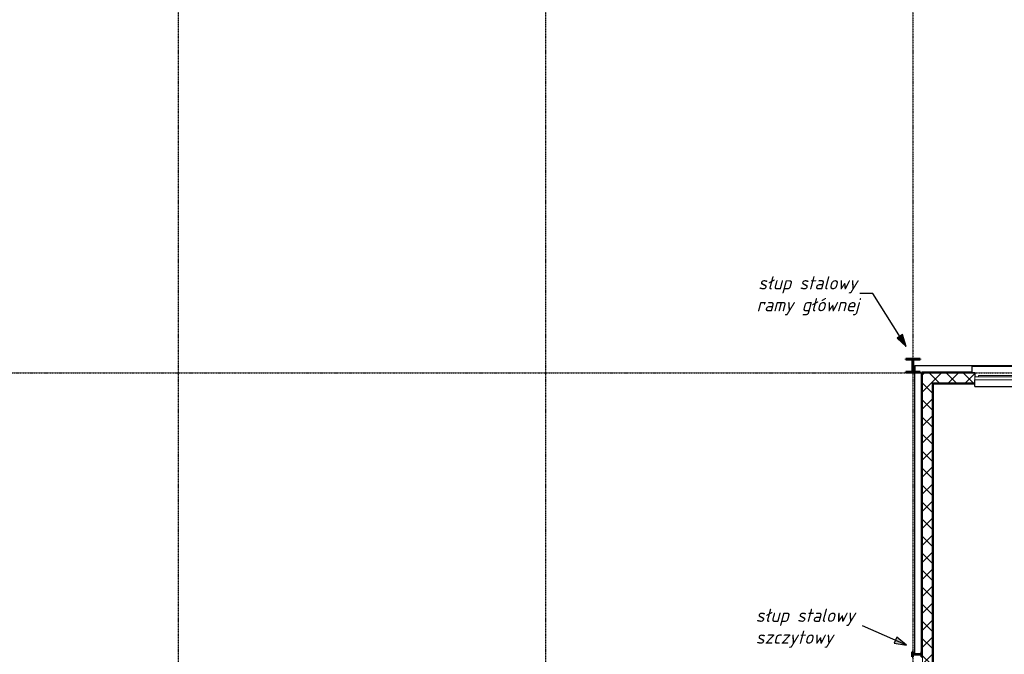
# Model space of a CAD drawing. Header units: millimetres. Extents: x -31072 to 35108, y -23925 to 16310.
# Tile 7 of 10: x 2189 to 18540, y -12634 to -2091. Entities that reach past the tile are written whole.
import ezdxf

# ---------------------------------------------------------------- set-up
doc = ezdxf.new("R2010")
doc.units = ezdxf.units.MM
doc.linetypes.add('Linia osi', pattern=[14, 6, -3, 2, -3])
for name, color, linetype, lineweight in [('A-GLAZ', 151, 'Continuous', 25), ('A-GLAZ-SILL', 1, 'Continuous', 25), ('A-WALL', 113, 'Continuous', 25), ('A-WALL-PATT', 111, 'Continuous', 50), ('G-ANNO-TEXT', 231, 'Continuous', 20), ('S-COLS', 52, 'Continuous', 25), ('S-GRID', 1, 'Continuous', 20)]:
    doc.layers.add(name, color=color, linetype=linetype, lineweight=lineweight)
doc.styles.add('GOST Common_I', font='GOST_Common Italic.ttf', dxfattribs={"height": 220})
pattern_1 = [(45, (0, 0), (-141.4214, 141.4214), []), (135, (0, 0), (-141.4214, -141.4214), [])]

# ---------------------------------------------------------------- blocks, each defined once
blk = doc.blocks.new('1-2 - 240x150-1907368-Parter')
at = {"layer": 'A-GLAZ', "lineweight": 20}
for p, q in [((-1200, 30), (1200, 30)), ((-1200, -20), (-1200, 30)), ((1200, 30), (1200, -20)), ((1200, -20), (-1200, -20)), ((-1140, -40), (-1140, -20)), ((-10, -40), (-1140, -40)), ((-10, -20), (-10, -40)), ((10, -40), (10, -20)), ((1140, -40), (10, -40)), ((1140, -20), (1140, -40))]:
    blk.add_line(p, q, dxfattribs=at)
at = {"layer": 'A-GLAZ-SILL'}
for p, q in [((-1200, 30), (-1200, 140)), ((1200, 140), (-1200, 140)), ((1200, 140), (1200, 30)), ((-1200, -90), (-1250, -90)), ((-1250, -90), (-1250, -190)), ((-1200, -20), (-1200, -90)), ((1200, -90), (1200, -20)), ((1250, -90), (1200, -90)), ((1250, -190), (1250, -90)), ((-1250, -190), (1250, -190))]:
    blk.add_line(p, q, dxfattribs=at)
blk = doc.blocks.new('Słup HE-A - HEA240-1947517-Parter')
at = {"layer": 'S-COLS', "lineweight": 20}
h = blk.add_hatch(dxfattribs=at)
h.set_pattern_fill('FP_24', color=256, style=0, pattern_type=2)
h.set_pattern_definition([(45, (-17022.64, 7838.9), (-251.447, 251.447), []), (45, (-17022.64, 8219.9), (-251.447, 251.447), [])])
h.paths.add_polyline_path([(-120, -115), (120, -115), (120, -103), (25, -103), (14, -100), (7, -93), (4, -82), (4, 82), (7, 92), (14, 100), (25, 103), (120, 103), (120, 115), (-120, 115), (-120, 103), (-25, 103), (-14, 100), (-7, 92), (-4, 82), (-4, -82), (-7, -93), (-14, -100), (-25, -103), (-120, -103)], flags=0)
at = {"layer": 'S-COLS', "lineweight": 50}
for p, q in [((120, 115), (-120, 115)), ((-120, 115), (-120, 103)), ((-120, 103), (-25, 103)), ((-4, 82), (-4, -82)), ((4, -82), (4, 82)), ((25, 103), (120, 103)), ((120, 103), (120, 115)), ((-25, -103), (-120, -103)), ((-120, -103), (-120, -115)), ((-120, -115), (120, -115)), ((120, -103), (25, -103)), ((120, -115), (120, -103))]:
    blk.add_line(p, q, dxfattribs=at)
for centre, start, end in [((-25, 82), 0, 90), ((25, 82), 90, 180), ((-25, -82), 270, 0), ((25, -82), 180, 270)]:
    blk.add_arc(centre, 21, start, end, dxfattribs=at)
blk = doc.blocks.new('Słup IPE - IPE160-1947536-Parter')
at = {"layer": 'S-COLS', "lineweight": 20}
h = blk.add_hatch(dxfattribs=at)
h.set_pattern_fill('FP_31', color=256, style=0, pattern_type=2)
h.set_pattern_definition([(315, (12633.9, 17092.64), (251.447, 251.447), []), (315, (13014.9, 17092.64), (251.447, 251.447), [])])
h.paths.add_polyline_path([(-41, 73), (-12, 73), (-5, 70), (-3, 64), (-3, -64), (-5, -70), (-12, -73), (-41, -73), (-41, -80), (41, -80), (41, -73), (11, -73), (5, -70), (2, -64), (2, 64), (5, 70), (11, 73), (41, 73), (41, 80), (-41, 80)], flags=0)
at = {"layer": 'S-COLS', "lineweight": 50}
for p, q in [((41, 80), (-41, 80)), ((-41, 80), (-41, 73)), ((-41, 73), (-12, 73)), ((-3, 64), (-3, -64)), ((2, -64), (2, 64)), ((11, 73), (41, 73)), ((41, 73), (41, 80)), ((-12, -73), (-41, -73)), ((-41, -73), (-41, -80)), ((-41, -80), (41, -80)), ((41, -73), (11, -73)), ((41, -80), (41, -73))]:
    blk.add_line(p, q, dxfattribs=at)
for centre, start, end in [((-12, 64), 0, 90), ((11, 64), 90, 180), ((-12, -64), 270, 0), ((11, -64), 180, 270)]:
    blk.add_arc(centre, 9, start, end, dxfattribs=at)

msp = doc.modelspace()

# ---------------------------------------------------------------- hatches: boundary and pattern name
at = {"layer": 'A-WALL-PATT', "lineweight": 20}
h = msp.add_hatch(dxfattribs=at)
h.set_pattern_fill('FP_6', color=256, style=0, pattern_type=2)
h.set_pattern_definition(pattern_1)
h.paths.add_polyline_path([(17182.6, -17665.2), (17342.6, -17665.2), (17342.6, -7963.9), (17182.6, -7963.9), (17182.6, -17655.2)], flags=0)
h = msp.add_hatch(dxfattribs=at)
h.set_pattern_fill('FP_6', color=256, style=0, pattern_type=2)
h.set_pattern_definition(pattern_1)
h.paths.add_polyline_path([(28927.3, -8123.9), (29342.6, -8123.9), (29342.6, -7963.9), (28352.6, -7963.9), (28352.6, -8123.9), (28442.7, -8123.9)], flags=0)
h.paths.add_polyline_path([(23552.6, -8123.9), (23552.6, -7963.9), (22852.6, -7963.9), (22852.6, -8123.9)], flags=0)
h.paths.add_polyline_path([(17352.6, -8123.9), (18052.6, -8123.9), (18052.6, -7963.9), (17342.6, -7963.9), (17342.6, -8123.9)], flags=0)
at = {"layer": 'G-ANNO-TEXT', "lineweight": 25}
for points in [[(16911.4, -7520.8), (16850.5, -7322.8), (16759.7, -7379.8)], [(16917.6, -12480.4), (16755.4, -12351.7), (16712.8, -12450)]]:
    msp.add_hatch(color=10, dxfattribs=at).paths.add_polyline_path(points, flags=0)

# ---------------------------------------------------------------- linework, layer by layer
at = {"layer": 'A-WALL'}
for p, q in [((17052.6, -7833.9), (23118.9, -7833.9)), ((17052.6, -7833.9), (17052.6, -7941.9)), ((17052.6, -12631.4), (17052.6, -7953.9))]:
    msp.add_line(p, q, dxfattribs=at)
at = {"layer": 'A-WALL', "lineweight": 50}
for p, q in [((17172.6, -7953.9), (17172.6, -12592.9)), ((18002.6, -7953.9), (17172.6, -7953.9)), ((17352.6, -17835.2), (17352.6, -8133.9)), ((17352.6, -8133.9), (18052.6, -8133.9))]:
    msp.add_line(p, q, dxfattribs=at)
at = {"layer": 'A-WALL', "lineweight": 20}
for p, q in [((17182.6, -7963.9), (17182.6, -17665.2)), ((17182.6, -7963.9), (18052.6, -7963.9)), ((17342.6, -8123.9), (17342.6, -17825.2)), ((18052.6, -8123.9), (17342.6, -8123.9))]:
    msp.add_line(p, q, dxfattribs=at)
at = {"layer": 'G-ANNO-TEXT', "color": 10, "lineweight": 25}
for p, q in [((16358.3, -6638.4), (16143.7, -6638.4)), ((16911.4, -7520.8), (16358.3, -6638.4)), ((16850.5, -7322.8), (16759.7, -7379.8)), ((16911.4, -7520.8), (16850.5, -7322.8)), ((16759.7, -7379.8), (16911.4, -7520.8)), ((16917.6, -12480.4), (16183.2, -12161.8)), ((16755.4, -12351.7), (16712.8, -12450)), ((16917.6, -12480.4), (16755.4, -12351.7)), ((16712.8, -12450), (16917.6, -12480.4))]:
    msp.add_line(p, q, dxfattribs=at)
at = {"layer": 'S-GRID', "linetype": 'Linia osi', "lineweight": 25}
for p, q in [((4822.6, 10465.2), (4822.6, -22411.7)), ((10922.6, 10465.2), (10922.6, -22411.7)), ((17022.6, 10465.2), (17022.6, -22411.7)), ((-29871, -7955.2), (33909, -7955.2))]:
    msp.add_line(p, q, dxfattribs=at)

# ---------------------------------------------------------------- block references
at = {"layer": 'A-GLAZ', "rotation": 180}
msp.add_blockref('1-2 - 240x150-1907368-Parter', (19252.6, -8043.9), dxfattribs=at)
at = {"layer": 'S-COLS'}
msp.add_blockref('Słup HE-A - HEA240-1947517-Parter', (17022.6, -7838.9), dxfattribs=at)
at = {"layer": 'S-COLS', "rotation": 89.99999999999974}
msp.add_blockref('Słup IPE - IPE160-1947536-Parter', (17092.6, -12633.9), dxfattribs=at)

# ---------------------------------------------------------------- texts
at = {"layer": 'G-ANNO-TEXT', "color": 7, "lineweight": 25, "char_height": 220, "attachment_point": 1, "style": 'GOST Common_I'}
for s, insert, width in [('łup stalowy ', (14606.1, -6352.1), 1859.915), ('\\fGOST Common|b0|i1|c238|p34|;s', (14453.9, -6352.1), 184.388), ('ramy głównej', (14427.5, -6715.9), 2076.371), ('\\fGOST Common|b0|i1|c238|p34|;s', (14414, -11875.5), 184.388), ('łup stalowy ', (14566.1, -11875.5), 1948.101), ('szczytowy', (14414, -12239.3), 1667.51)]:
    msp.add_mtext(s, dxfattribs=dict(at, insert=insert, width=width))

doc.saveas('drawing.dxf')
